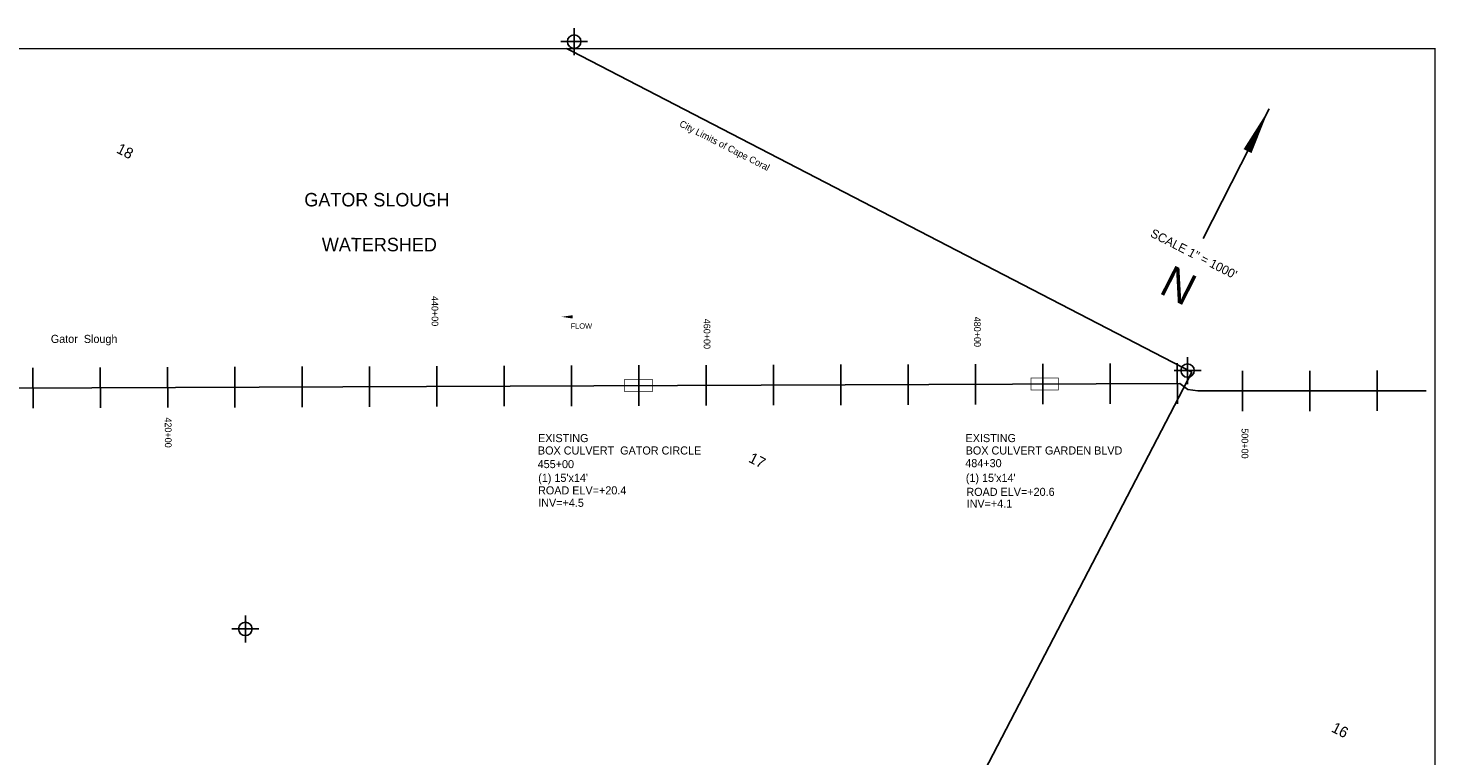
# Model space of a CAD drawing. Extents: x 187142 to 208263, y 853996 to 871178.
# Tile 4 of 4: x 197808 to 208263, y 865778 to 871178. Entities that reach past the tile are written whole.
import ezdxf
from ezdxf.enums import TextEntityAlignment as Align

# ---------------------------------------------------------------- set-up
doc = ezdxf.new("R2010")
doc.units = 0
doc.header["$LTSCALE"] = 800
doc.header["$PDMODE"] = 34
doc.header["$PDSIZE"] = 100
doc.linetypes.add('DASHED', pattern=[0])
doc.linetypes.add('STREAM', pattern=[0])
doc.layers.get('0').update_dxf_attribs({"linetype": 'CONTINUOUS'})
for name, color, linetype in [('BORDER', 1, 'CONTINUOUS'), ('CITY', 10, 'DASHED'), ('EXISTING', 7, 'CONTINUOUS'), ('SEC', 2, 'CONTINUOUS'), ('STATIONS', 7, 'CONTINUOUS'), ('STRUCTTEXT', 7, 'CONTINUOUS'), ('STRUCTURES', 1, 'CONTINUOUS'), ('TEXT', 7, 'CONTINUOUS'), ('TRUNKS', 5, 'STREAM')]:
    doc.layers.add(name, color=color, linetype=linetype)

# ---------------------------------------------------------------- blocks, each defined once
blk = doc.blocks.new('BOX')
at = {"layer": 'STRUCTURES', "color": 0, "const_width": 20}
blk.add_lwpolyline([(-377, -171), (433, -171), (433, 189), (-377, 189)], close=True, dxfattribs=at)
blk = doc.blocks.new('N_ARROW')
at = {"layer": 'TEXT', "color": 0}
blk.add_line((0, 1064), (0, -16), dxfattribs=at)
blk.add_lwpolyline([(0, 1064, 0, 65.7, 0), (0, 712, 65.7, 65.7, 0)], format="xyseb", dxfattribs=at)
for s, height, p in [('SCALE 1" = 1000\'', 65.73, (-9, -181)), ('N', 235, (-3, -525))]:
    blk.add_text(s, height=height, dxfattribs=at).set_placement(p, align=Align.CENTER)
blk = doc.blocks.new('FLARROW')
at = {"color": 0}
blk.add_lwpolyline([(-0.28, 0.019, 0, 0.05, 0), (-0.112, 0.019, 0, 0, -0.087559), (-0.012, 0.001, 0, 0, 0.245722), (0.075, 0.013, 0, 0, -0.309425), (0.212, 0.015, 0, 0, 0), (0.278, 0.013, 0, 0, 0)], format="xyseb", dxfattribs=at)
blk.add_text('FLOW', height=0.08, dxfattribs=at).set_placement((0.015, -0.157), align=Align.CENTER)

msp = doc.modelspace()

# ---------------------------------------------------------------- linework, layer by layer
at = {"layer": 'BORDER', "color": 0, "const_width": 10}
msp.add_lwpolyline([(192258, 860565), (208258, 860565), (208258, 871025), (192258, 871025)], close=True, dxfattribs=at)
at = {"layer": 'CITY', "color": 0}
msp.add_lwpolyline([(201806, 871028), (201845, 871008), (206450, 868625), (204911, 865668)], dxfattribs=at)
at = {"layer": 'SEC', "color": 0}
for p in [(201863, 871078), (206419, 868637), (199421, 866720)]:
    msp.add_point(p, dxfattribs=at)
at = {"layer": 'STATIONS', "color": 0}
for p, q in [((197843, 868658), (197844, 868358)), ((198343, 868660), (198344, 868360)), ((198843, 868662), (198844, 868362)), ((199343, 868664), (199344, 868364)), ((199843, 868666), (199844, 868366)), ((200343, 868668), (200344, 868368)), ((200843, 868670), (200844, 868370)), ((201343, 868672), (201344, 868372)), ((201843, 868674), (201844, 868374)), ((202343, 868676), (202344, 868376)), ((202843, 868678), (202844, 868378)), ((203343, 868679), (203344, 868379)), ((203843, 868681), (203844, 868381)), ((204343, 868683), (204344, 868383)), ((204843, 868685), (204844, 868385)), ((205343, 868687), (205344, 868387)), ((205843, 868689), (205844, 868389)), ((206343, 868691), (206344, 868391)), ((206828, 868636), (206828, 868336)), ((207328, 868636), (207328, 868336)), ((207828, 868637), (207828, 868337))]:
    msp.add_line(p, q, dxfattribs=at)
at = {"layer": 'TRUNKS', "color": 0}
msp.add_lwpolyline([(192284, 868501), (194548, 868495), (206362, 868541), (206420, 868497), (206496, 868486), (208192, 868487)], dxfattribs=at)

# ---------------------------------------------------------------- block references
at = {"layer": 'STRUCTURES', "color": 0, "xscale": 0.25125, "yscale": 0.25125, "zscale": 0.25125}
for p, rotation in [((202334, 868524), 0.1258896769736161), ((205351, 868535), 359.9047000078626)]:
    msp.add_blockref('BOX', p, dxfattribs=dict(at, rotation=rotation))
at = {"layer": 'TEXT', "color": 0, "rotation": 332.9730555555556}
msp.add_blockref('N_ARROW', (206541, 869631), dxfattribs=at)
at = {"layer": 'TRUNKS', "color": 0, "xscale": 500, "yscale": 500, "zscale": 500, "rotation": 359.9730555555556}
msp.add_blockref('FLARROW', (201909, 869026), dxfattribs=at)

# ---------------------------------------------------------------- texts
at = {"layer": 'EXISTING', "color": 0}
for s, p in [('EXISTING', (201595, 868106)), ('EXISTING', (204770, 868106)), ("(1) 15'x14'", (201596, 867811)), ("(1) 15'x14'", (204772, 867811))]:
    msp.add_text(s, height=60, dxfattribs=at).set_placement(p)
at = {"layer": 'STATIONS', "color": 0}
for s, rotation, p in [('440+00', 270.2215, (200804, 869078)), ('460+00', 270.2215, (202825, 868909)), ('480+00', 270.2215, (204833, 868924)), ('420+00', 270.2215, (198823, 868177)), ('500+00', 270.0379, (206820, 868096))]:
    msp.add_text(s, height=50, rotation=rotation, dxfattribs=at).set_placement(p, align=Align.CENTER)
at = {"layer": 'STRUCTTEXT', "color": 0}
for s, p in [('BOX CULVERT GARDEN BLVD', (204771, 868014)), ('484+30', (204768, 867920)), ('ROAD ELV=+20.4', (201595, 867718)), ('ROAD ELV=+20.6', (204776, 867707)), ('INV=+4.5', (201596, 867626)), ('INV=+4.1', (204778, 867620))]:
    msp.add_text(s, height=60, dxfattribs=at).set_placement(p)
at = {"layer": 'TEXT', "color": 0}
for s, height, rotation, p in [('City Limits of Cape Coral', 50, 333.0001, (202640, 870452)), ('18', 80, 332.9731, (198457, 870257)), ('GATOR SLOUGH', 100, 359.9731, (199859, 869855)), ('WATERSHED', 100, 359.9731, (199989, 869522)), ('BOX CULVERT  GATOR CIRCLE', 60, 0.0001, (201594, 868014)), ('17', 80, 332.9731, (203152, 867962)), ('455+00', 60, 0.0001, (201592, 867913)), ('16', 80, 332.9731, (207481, 865961))]:
    msp.add_text(s, height=height, rotation=rotation, dxfattribs=at).set_placement(p)
at = {"layer": 'TRUNKS', "color": 0}
msp.add_text('Gator  Slough', height=60, rotation=359.9731, dxfattribs=at).set_placement((197976, 868842))

doc.saveas('drawing.dxf')
